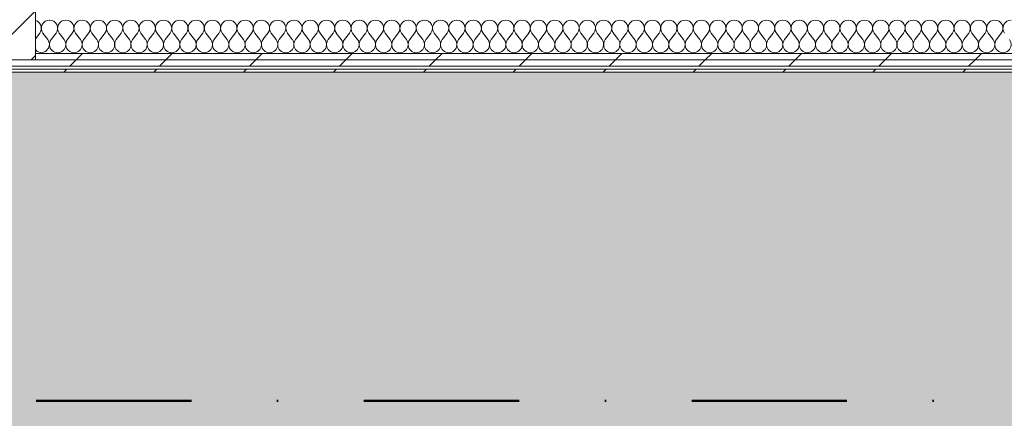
# Model space of a CAD drawing. Header units: millimetres. Extents: x -30280 to 19093, y -19247 to 4746.
# Tile 110 of 164: x -12394 to -10381, y -17792 to -16977. Entities that reach past the tile are written whole.
import ezdxf

# ---------------------------------------------------------------- set-up
doc = ezdxf.new("R2010")
doc.units = ezdxf.units.MM
doc.header["$MEASUREMENT"] = 0
doc.linetypes.add('Punto & Rayas', pattern=[670.277762, 317.5, -176.388889, 0, -176.388874])
doc.linetypes.add('Wipeout_Contour', pattern=[1000, 0, -1000])
for name, color, linetype, lineweight, true_color in [('01_2D_Ambit_Pluma_Nº__242', 7, 'Continuous', 50, 0xfb0013), ('14_PAV_Paviment existent_Pluma_Nº__197', 7, 'Continuous', 0, 0xffe68e), ('Nuevo_08_E_Envans secs_Pluma_Nº__102', 7, 'Continuous', 5, 0xcccccc), ('Nuevo_08_E_Envans secs_Pluma_Nº__171', 171, 'Continuous', 13, 0xaaaaff), ('Nuevo_08_E_Envans secs_Pluma_Nº__177', 7, 'Continuous', 15, 0xf7e046)]:
    doc.layers.add(name, color=color, linetype=linetype, lineweight=lineweight, true_color=true_color)
for name, color, linetype in [('10_ESTR_Pilars', 7, 'Continuous'), ('14_PAV_Paviment existent', 7, 'Continuous'), ('Nuevo_08_E_Envans secs', 7, 'Continuous')]:
    doc.layers.add(name, color=color, linetype=linetype)
for name, color, linetype, lineweight in [('10_ESTR_Pilars_Pluma_Nº__20', 1, 'Continuous', 5), ('10_ESTR_Pilars_Pluma_Nº__28', 7, 'Continuous', 20), ('10_ESTR_Pilars_Pluma_Nº__42', 8, 'Continuous', 25), ('14_PAV_Paviment existent_Pluma_Nº__89', 7, 'Continuous', 5), ('Nuevo_08_E_Envans secs_Pluma_Nº__1', 7, 'Continuous', 5)]:
    doc.layers.add(name, color=color, linetype=linetype, lineweight=lineweight)
pattern_1 = [(45, (0, 0), (-183.8478, 183.8478), [195, -65]), (45, (7e-14, 183.85), (-183.8478, 183.8478), [195, -65])]

# ---------------------------------------------------------------- blocks, each defined once
blk = doc.blocks.new('Forjado_3_1', base_point=(6678.9, -19246.6))
at = {"layer": '14_PAV_Paviment existent_Pluma_Nº__197', "linetype": 'Continuous', "lineweight": 0, "true_color": 0x3f3923}
blk.add_hatch(color=39, dxfattribs=at).paths.add_polyline_path([(6678.9, -19246.6), (6678.9, -17084), (-28038.7, -17084), (-28050.8, -19246.6)])
at = {"layer": '14_PAV_Paviment existent_Pluma_Nº__89', "color": 7, "linetype": 'Continuous', "lineweight": 5, "flags": 128}
blk.add_lwpolyline([(6678.9, -19246.6), (-28050.8, -19246.6), (-28038.7, -17084), (6678.9, -17084)], close=True, dxfattribs=at)
blk = doc.blocks.new('*X152')
at = {"layer": 'Nuevo_08_E_Envans secs_Pluma_Nº__102', "color": 254, "linetype": 'Continuous', "lineweight": 5, "true_color": 0xcccccc}
for p, q in [((-12362.1, -16978.3), (-12362.2, -16978.3)), ((-12357.9, -16980.1), (-12362.1, -16978.3)), ((-12354.4, -16983.1), (-12357.9, -16980.1)), ((-12351.8, -16986.9), (-12354.4, -16983.1)), ((-12350.3, -16991.2), (-12351.8, -16986.9)), ((-12351.1, -17000.3), (-12350.1, -16995.8)), ((-12350.1, -16995.8), (-12350.3, -16991.2)), ((-12349.7, -16991.2), (-12349.9, -16995.8)), ((-12349.9, -16995.8), (-12348.9, -17000.3)), ((-12348.2, -16986.9), (-12349.7, -16991.2)), ((-12345.6, -16983.1), (-12348.2, -16986.9)), ((-12342.1, -16980.1), (-12345.6, -16983.1)), ((-12337.9, -16978.3), (-12342.1, -16980.1)), ((-12334.2, -16977.8), (-12337.9, -16978.3)), ((-12362.2, -17016.1), (-12353.3, -17004.3)), ((-12353.3, -17004.3), (-12351.1, -17000.3)), ((-12348.9, -17000.3), (-12346.7, -17004.3)), ((-12336.7, -17017.6), (-12346.7, -17004.3)), ((-12341.2, -17041.8), (-12335.1, -17035.1)), ((-12334.2, -17024.1), (-12336.7, -17017.6)), ((-12335.1, -17035.1), (-12334.2, -17030.3)), ((-12362.2, -17038.1), (-12358.8, -17041.8)), ((-12358.8, -17041.8), (-12350, -17044.3)), ((-12350, -17044.3), (-12341.2, -17041.8))]:
    blk.add_line(p, q, dxfattribs=at)
blk = doc.blocks.new('*X153')
at = {"layer": 'Nuevo_08_E_Envans secs_Pluma_Nº__102', "color": 254, "linetype": 'Continuous', "lineweight": 5, "true_color": 0xcccccc}
for p, q in [((-12330, -17017.6), (-12320, -17004.3)), ((-12303.3, -17017.6), (-12313.3, -17004.3)), ((-12296.7, -17017.6), (-12286.7, -17004.3)), ((-12270, -17017.6), (-12280, -17004.3)), ((-12263.3, -17017.6), (-12253.3, -17004.3)), ((-12236.7, -17017.6), (-12246.7, -17004.3)), ((-12230, -17017.6), (-12220, -17004.3)), ((-12203.3, -17017.6), (-12213.3, -17004.3)), ((-12196.7, -17017.6), (-12186.7, -17004.3)), ((-12170, -17017.6), (-12180, -17004.3)), ((-12163.3, -17017.6), (-12153.3, -17004.3)), ((-12136.7, -17017.6), (-12146.7, -17004.3)), ((-12130, -17017.6), (-12120, -17004.3)), ((-12103.3, -17017.6), (-12113.3, -17004.3)), ((-12096.7, -17017.6), (-12086.7, -17004.3)), ((-12070, -17017.6), (-12080, -17004.3)), ((-12063.3, -17017.6), (-12053.3, -17004.3)), ((-12036.7, -17017.6), (-12046.7, -17004.3)), ((-12030, -17017.6), (-12020, -17004.3)), ((-12003.3, -17017.6), (-12013.3, -17004.3)), ((-11996.7, -17017.6), (-11986.7, -17004.3)), ((-11970, -17017.6), (-11980, -17004.3)), ((-11963.3, -17017.6), (-11953.3, -17004.3)), ((-11936.7, -17017.6), (-11946.7, -17004.3)), ((-11930, -17017.6), (-11920, -17004.3)), ((-11903.3, -17017.6), (-11913.3, -17004.3)), ((-11896.7, -17017.6), (-11886.7, -17004.3)), ((-11870, -17017.6), (-11880, -17004.3)), ((-11863.3, -17017.6), (-11853.3, -17004.3)), ((-11836.7, -17017.6), (-11846.7, -17004.3)), ((-11830, -17017.6), (-11820, -17004.3)), ((-11803.3, -17017.6), (-11813.3, -17004.3)), ((-11796.7, -17017.6), (-11786.7, -17004.3)), ((-11770, -17017.6), (-11780, -17004.3)), ((-11763.3, -17017.6), (-11753.3, -17004.3)), ((-11736.7, -17017.6), (-11746.7, -17004.3)), ((-11730, -17017.6), (-11720, -17004.3)), ((-11703.3, -17017.6), (-11713.3, -17004.3)), ((-11696.7, -17017.6), (-11686.7, -17004.3)), ((-11670, -17017.6), (-11680, -17004.3)), ((-11663.3, -17017.6), (-11653.3, -17004.3)), ((-11636.7, -17017.6), (-11646.7, -17004.3)), ((-11630, -17017.6), (-11620, -17004.3)), ((-11603.3, -17017.6), (-11613.3, -17004.3)), ((-11596.7, -17017.6), (-11586.7, -17004.3)), ((-11570, -17017.6), (-11580, -17004.3)), ((-11563.3, -17017.6), (-11553.3, -17004.3)), ((-11536.7, -17017.6), (-11546.7, -17004.3)), ((-11530, -17017.6), (-11520, -17004.3)), ((-11503.3, -17017.6), (-11513.3, -17004.3)), ((-11496.7, -17017.6), (-11486.7, -17004.3)), ((-11470, -17017.6), (-11480, -17004.3)), ((-11463.3, -17017.6), (-11453.3, -17004.3)), ((-11436.7, -17017.6), (-11446.7, -17004.3)), ((-11430, -17017.6), (-11420, -17004.3)), ((-11403.3, -17017.6), (-11413.3, -17004.3)), ((-11396.7, -17017.6), (-11386.7, -17004.3)), ((-11370, -17017.6), (-11380, -17004.3)), ((-11363.3, -17017.6), (-11353.3, -17004.3)), ((-11336.7, -17017.6), (-11346.7, -17004.3)), ((-11330, -17017.6), (-11320, -17004.3)), ((-11303.3, -17017.6), (-11313.3, -17004.3)), ((-11296.7, -17017.6), (-11286.7, -17004.3)), ((-11270, -17017.6), (-11280, -17004.3)), ((-11263.3, -17017.6), (-11253.3, -17004.3)), ((-11236.7, -17017.6), (-11246.7, -17004.3)), ((-11230, -17017.6), (-11220, -17004.3)), ((-11203.3, -17017.6), (-11213.3, -17004.3)), ((-11196.7, -17017.6), (-11186.7, -17004.3)), ((-11170, -17017.6), (-11180, -17004.3)), ((-11163.3, -17017.6), (-11153.3, -17004.3)), ((-11136.7, -17017.6), (-11146.7, -17004.3)), ((-11130, -17017.6), (-11120, -17004.3)), ((-11103.3, -17017.6), (-11113.3, -17004.3)), ((-11096.7, -17017.6), (-11086.7, -17004.3)), ((-11070, -17017.6), (-11080, -17004.3)), ((-11063.3, -17017.6), (-11053.3, -17004.3)), ((-11036.7, -17017.6), (-11046.7, -17004.3)), ((-11030, -17017.6), (-11020, -17004.3)), ((-11003.3, -17017.6), (-11013.3, -17004.3)), ((-10996.7, -17017.6), (-10986.7, -17004.3)), ((-10970, -17017.6), (-10980, -17004.3)), ((-10963.3, -17017.6), (-10953.3, -17004.3)), ((-10936.7, -17017.6), (-10946.7, -17004.3)), ((-10930, -17017.6), (-10920, -17004.3)), ((-10903.3, -17017.6), (-10913.3, -17004.3)), ((-10896.7, -17017.6), (-10886.7, -17004.3)), ((-10870, -17017.6), (-10880, -17004.3)), ((-10863.3, -17017.6), (-10853.3, -17004.3)), ((-10836.7, -17017.6), (-10846.7, -17004.3)), ((-10830, -17017.6), (-10820, -17004.3)), ((-10803.3, -17017.6), (-10813.3, -17004.3)), ((-10796.7, -17017.6), (-10786.7, -17004.3)), ((-10770, -17017.6), (-10780, -17004.3)), ((-10763.3, -17017.6), (-10753.3, -17004.3)), ((-10736.7, -17017.6), (-10746.7, -17004.3)), ((-10730, -17017.6), (-10720, -17004.3)), ((-10703.3, -17017.6), (-10713.3, -17004.3)), ((-10696.7, -17017.6), (-10686.7, -17004.3)), ((-10670, -17017.6), (-10680, -17004.3)), ((-10663.3, -17017.6), (-10653.3, -17004.3)), ((-10636.7, -17017.6), (-10646.7, -17004.3)), ((-10630, -17017.6), (-10620, -17004.3)), ((-10603.3, -17017.6), (-10613.3, -17004.3)), ((-10596.7, -17017.6), (-10586.7, -17004.3)), ((-10570, -17017.6), (-10580, -17004.3)), ((-10563.3, -17017.6), (-10553.3, -17004.3)), ((-10536.7, -17017.6), (-10546.7, -17004.3)), ((-10530, -17017.6), (-10520, -17004.3)), ((-10503.3, -17017.6), (-10513.3, -17004.3)), ((-10496.7, -17017.6), (-10486.7, -17004.3)), ((-10470, -17017.6), (-10480, -17004.3)), ((-10463.3, -17017.6), (-10453.3, -17004.3)), ((-10436.7, -17017.6), (-10446.7, -17004.3)), ((-10430, -17017.6), (-10420, -17004.3)), ((-10403.3, -17017.6), (-10413.3, -17004.3)), ((-10396.7, -17017.6), (-10386.7, -17004.3))]:
    blk.add_line(p, q, dxfattribs=at)
for centre, start, end in [((-12333.3, -16994.3), 90, 92.9525), ((-12333.3, -16994.3), 323.1301, 90), ((-12300, -16994.3), 90, 216.8699), ((-12300, -16994.3), 323.1301, 90), ((-12266.7, -16994.3), 90, 216.8699), ((-12266.7, -16994.3), 323.1301, 90), ((-12233.3, -16994.3), 90, 216.8699), ((-12233.3, -16994.3), 323.1301, 90), ((-12200, -16994.3), 90, 216.8699), ((-12200, -16994.3), 323.1301, 90), ((-12166.7, -16994.3), 90, 216.8699), ((-12166.7, -16994.3), 323.1301, 90), ((-12133.3, -16994.3), 90, 216.8699), ((-12133.3, -16994.3), 323.1301, 90), ((-12100, -16994.3), 90, 216.8699), ((-12100, -16994.3), 323.1301, 90), ((-12066.7, -16994.3), 90, 216.8699), ((-12066.7, -16994.3), 323.1301, 90), ((-12033.3, -16994.3), 90, 216.8699), ((-12033.3, -16994.3), 323.1301, 90), ((-12000, -16994.3), 90, 216.8699), ((-12000, -16994.3), 323.1301, 90), ((-11966.7, -16994.3), 90, 216.8699), ((-11966.7, -16994.3), 323.1301, 90), ((-11933.3, -16994.3), 90, 216.8699), ((-11933.3, -16994.3), 323.1301, 90), ((-11900, -16994.3), 90, 216.8699), ((-11900, -16994.3), 323.1301, 90), ((-11866.7, -16994.3), 90, 216.8699), ((-11866.7, -16994.3), 323.1301, 90), ((-11833.3, -16994.3), 90, 216.8699), ((-11833.3, -16994.3), 323.1301, 90), ((-11800, -16994.3), 90, 216.8699), ((-11800, -16994.3), 323.1301, 90), ((-11766.7, -16994.3), 90, 216.8699), ((-11766.7, -16994.3), 323.1301, 90), ((-11733.3, -16994.3), 90, 216.8699), ((-11733.3, -16994.3), 323.1301, 90), ((-11700, -16994.3), 90, 216.8699), ((-11700, -16994.3), 323.1301, 90), ((-11666.7, -16994.3), 90, 216.8699), ((-11666.7, -16994.3), 323.1301, 90), ((-11633.3, -16994.3), 90, 216.8699), ((-11633.3, -16994.3), 323.1301, 90), ((-11600, -16994.3), 90, 216.8699), ((-11600, -16994.3), 323.1301, 90), ((-11566.7, -16994.3), 90, 216.8699), ((-11566.7, -16994.3), 323.1301, 90), ((-11533.3, -16994.3), 90, 216.8699), ((-11533.3, -16994.3), 323.1301, 90), ((-11500, -16994.3), 90, 216.8699), ((-11500, -16994.3), 323.1301, 90), ((-11466.7, -16994.3), 90, 216.8699), ((-11466.7, -16994.3), 323.1301, 90), ((-11433.3, -16994.3), 90, 216.8699), ((-11433.3, -16994.3), 323.1301, 90), ((-11400, -16994.3), 90, 216.8699), ((-11400, -16994.3), 323.1301, 90), ((-11366.7, -16994.3), 90, 216.8699), ((-11366.7, -16994.3), 323.1301, 90), ((-11333.3, -16994.3), 90, 216.8699), ((-11333.3, -16994.3), 323.1301, 90), ((-11300, -16994.3), 90, 216.8699), ((-11300, -16994.3), 323.1301, 90), ((-11266.7, -16994.3), 90, 216.8699), ((-11266.7, -16994.3), 323.1301, 90), ((-11233.3, -16994.3), 90, 216.8699), ((-11233.3, -16994.3), 323.1301, 90), ((-11200, -16994.3), 90, 216.8699), ((-11200, -16994.3), 323.1301, 90), ((-11166.7, -16994.3), 90, 216.8699), ((-11166.7, -16994.3), 323.1301, 90), ((-11133.3, -16994.3), 90, 216.8699), ((-11133.3, -16994.3), 323.1301, 90), ((-11100, -16994.3), 90, 216.8699), ((-11100, -16994.3), 323.1301, 90), ((-11066.7, -16994.3), 90, 216.8699), ((-11066.7, -16994.3), 323.1301, 90), ((-11033.3, -16994.3), 90, 216.8699), ((-11033.3, -16994.3), 323.1301, 90), ((-11000, -16994.3), 90, 216.8699), ((-11000, -16994.3), 323.1301, 90), ((-10966.7, -16994.3), 90, 216.8699), ((-10966.7, -16994.3), 323.1301, 90), ((-10933.3, -16994.3), 90, 216.8699), ((-10933.3, -16994.3), 323.1301, 90), ((-10900, -16994.3), 90, 216.8699), ((-10900, -16994.3), 323.1301, 90), ((-10866.7, -16994.3), 90, 216.8699), ((-10866.7, -16994.3), 323.1301, 90), ((-10833.3, -16994.3), 90, 216.8699), ((-10833.3, -16994.3), 323.1301, 90), ((-10800, -16994.3), 90, 216.8699), ((-10800, -16994.3), 323.1301, 90), ((-10766.7, -16994.3), 90, 216.8699), ((-10766.7, -16994.3), 323.1301, 90), ((-10733.3, -16994.3), 90, 216.8699), ((-10733.3, -16994.3), 323.1301, 90), ((-10700, -16994.3), 90, 216.8699), ((-10700, -16994.3), 323.1301, 90), ((-10666.7, -16994.3), 90, 216.8699), ((-10666.7, -16994.3), 323.1301, 90), ((-10633.3, -16994.3), 90, 216.8699), ((-10633.3, -16994.3), 323.1301, 90), ((-10600, -16994.3), 90, 216.8699), ((-10600, -16994.3), 323.1301, 90), ((-10566.7, -16994.3), 90, 216.8699), ((-10566.7, -16994.3), 323.1301, 90), ((-10533.3, -16994.3), 90, 216.8699), ((-10533.3, -16994.3), 323.1301, 90), ((-10500, -16994.3), 90, 216.8699), ((-10500, -16994.3), 323.1301, 90), ((-10466.7, -16994.3), 90, 216.8699), ((-10466.7, -16994.3), 323.1301, 90), ((-10433.3, -16994.3), 90, 216.8699), ((-10433.3, -16994.3), 323.1301, 90), ((-10400, -16994.3), 90, 216.8699), ((-10400, -16994.3), 323.1301, 90), ((-10366.7, -16994.3), 90, 216.8699), ((-12350, -17027.6), 341.5303, 18.4697), ((-12316.7, -17027.6), 143.1301, 36.8699), ((-12283.3, -17027.6), 143.1301, 36.8699), ((-12250, -17027.6), 143.1301, 36.8699), ((-12216.7, -17027.6), 143.1301, 36.8699), ((-12183.3, -17027.6), 143.1301, 36.8699), ((-12150, -17027.6), 143.1301, 36.8699), ((-12116.7, -17027.6), 143.1301, 36.8699), ((-12083.3, -17027.6), 143.1301, 36.8699), ((-12050, -17027.6), 143.1301, 36.8699), ((-12016.7, -17027.6), 143.1301, 36.8699), ((-11983.3, -17027.6), 143.1301, 36.8699), ((-11950, -17027.6), 143.1301, 36.8699), ((-11916.7, -17027.6), 143.1301, 36.8699), ((-11883.3, -17027.6), 143.1301, 36.8699), ((-11850, -17027.6), 143.1301, 36.8699), ((-11816.7, -17027.6), 143.1301, 36.8699), ((-11783.3, -17027.6), 143.1301, 36.8699), ((-11750, -17027.6), 143.1301, 36.8699), ((-11716.7, -17027.6), 143.1301, 36.8699), ((-11683.3, -17027.6), 143.1301, 36.8699), ((-11650, -17027.6), 143.1301, 36.8699), ((-11616.7, -17027.6), 143.1301, 36.8699), ((-11583.3, -17027.6), 143.1301, 36.8699), ((-11550, -17027.6), 143.1301, 36.8699), ((-11516.7, -17027.6), 143.1301, 36.8699), ((-11483.3, -17027.6), 143.1301, 36.8699), ((-11450, -17027.6), 143.1301, 36.8699), ((-11416.7, -17027.6), 143.1301, 36.8699), ((-11383.3, -17027.6), 143.1301, 36.8699), ((-11350, -17027.6), 143.1301, 36.8699), ((-11316.7, -17027.6), 143.1301, 36.8699), ((-11283.3, -17027.6), 143.1301, 36.8699), ((-11250, -17027.6), 143.1301, 36.8699), ((-11216.7, -17027.6), 143.1301, 36.8699), ((-11183.3, -17027.6), 143.1301, 36.8699), ((-11150, -17027.6), 143.1301, 36.8699), ((-11116.7, -17027.6), 143.1301, 36.8699), ((-11083.3, -17027.6), 143.1301, 36.8699), ((-11050, -17027.6), 143.1301, 36.8699), ((-11016.7, -17027.6), 143.1301, 36.8699), ((-10983.3, -17027.6), 143.1301, 36.8699), ((-10950, -17027.6), 143.1301, 36.8699), ((-10916.7, -17027.6), 143.1301, 36.8699), ((-10883.3, -17027.6), 143.1301, 36.8699), ((-10850, -17027.6), 143.1301, 36.8699), ((-10816.7, -17027.6), 143.1301, 36.8699), ((-10783.3, -17027.6), 143.1301, 36.8699), ((-10750, -17027.6), 143.1301, 36.8699), ((-10716.7, -17027.6), 143.1301, 36.8699), ((-10683.3, -17027.6), 143.1301, 36.8699), ((-10650, -17027.6), 143.1301, 36.8699), ((-10616.7, -17027.6), 143.1301, 36.8699), ((-10583.3, -17027.6), 143.1301, 36.8699), ((-10550, -17027.6), 143.1301, 36.8699), ((-10516.7, -17027.6), 143.1301, 36.8699), ((-10483.3, -17027.6), 143.1301, 36.8699), ((-10450, -17027.6), 143.1301, 36.8699), ((-10416.7, -17027.6), 143.1301, 36.8699), ((-10383.3, -17027.6), 143.1301, 36.8699)]:
    blk.add_arc(centre, 16.7, start, end, dxfattribs=at)
blk = doc.blocks.new('Muro_63_1', base_point=(-18974.6, -17084))
at = {"color": 254, "linetype": 'Wipeout_Contour', "lineweight": 0, "ltscale": 80058.431559}
blk.add_wipeout([(-12936.6, -17078), (-12936.6, -17084), (-7367.9, -17084), (-7367.9, -17078)], dxfattribs=at).dxf.layer = 'Nuevo_08_E_Envans secs'
at = {"layer": 'Nuevo_08_E_Envans secs_Pluma_Nº__171', "linetype": 'Continuous', "lineweight": 13, "true_color": 0xaaaaff}
h = blk.add_hatch(dxfattribs=at)
h.set_pattern_fill('Panellat_HPL_0001', color=161, style=0, pattern_type=2)
h.set_pattern_definition(pattern_1)
h.paths.add_polyline_path([(-12936.6, -17078), (-12936.6, -17084), (-7367.9, -17084), (-7367.9, -17078)])
at = {"layer": 'Nuevo_08_E_Envans secs_Pluma_Nº__1', "color": 7, "linetype": 'Continuous', "lineweight": 5, "flags": 128}
blk.add_lwpolyline([(-12936.6, -17084), (-7367.9, -17084)], dxfattribs=at)
at = {"color": 254, "linetype": 'Wipeout_Contour', "lineweight": 0, "ltscale": 80005.261268}
blk.add_wipeout([(-12936.6, -17072), (-7367.9, -17072), (-7367.9, -17059), (-12936.6, -17059)], dxfattribs=at).dxf.layer = 'Nuevo_08_E_Envans secs'
at = {"layer": 'Nuevo_08_E_Envans secs_Pluma_Nº__177', "linetype": 'Continuous', "lineweight": 15, "true_color": 0xf7e046}
h = blk.add_hatch(dxfattribs=at)
h.set_pattern_fill('Panellat_HPL_0001', color=53, style=0, pattern_type=2)
h.set_pattern_definition(pattern_1)
h.paths.add_polyline_path([(-12936.6, -17072), (-7367.9, -17072), (-7367.9, -17059), (-12936.6, -17059)])
at = {"layer": 'Nuevo_08_E_Envans secs_Pluma_Nº__1', "color": 7, "linetype": 'Continuous', "lineweight": 5}
for p, q in [((-12936.6, -17072), (-7367.9, -17072)), ((-12936.6, -17078), (-7367.9, -17078))]:
    blk.add_line(p, q, dxfattribs=at)
at = {"color": 254, "linetype": 'Wipeout_Contour', "lineweight": 0, "ltscale": 79276.299078}
blk.add_wipeout([(-12362.2, -17046), (-12362.2, -17059), (-7367.9, -17059), (-7367.9, -17046)], dxfattribs=at).dxf.layer = 'Nuevo_08_E_Envans secs'
at = {"layer": 'Nuevo_08_E_Envans secs_Pluma_Nº__177', "linetype": 'Continuous', "lineweight": 15, "true_color": 0xf7e046}
h = blk.add_hatch(dxfattribs=at)
h.set_pattern_fill('Panellat_HPL_0001', color=53, style=0, pattern_type=2)
h.set_pattern_definition(pattern_1)
h.paths.add_polyline_path([(-12362.2, -17046), (-12362.2, -17059), (-7367.9, -17059), (-7367.9, -17046)])
at = {"layer": 'Nuevo_08_E_Envans secs_Pluma_Nº__1', "color": 7, "linetype": 'Continuous', "lineweight": 5}
for p, q in [((-12362.2, -17046), (-12334.2, -17046)), ((-12334.2, -17046), (-7395.9, -17046)), ((-12362.2, -17059), (-7367.9, -17059))]:
    blk.add_line(p, q, dxfattribs=at)
at = {"layer": 'Nuevo_08_E_Envans secs', "color": 7, "lineweight": 20}
for name in ['*X152', '*X153']:
    blk.add_blockref(name, (0, 0), dxfattribs=at)
blk = doc.blocks.new('Pilar_24_1', base_point=(-12487.2, -16886.5))
at = {"color": 254, "linetype": 'Wipeout_Contour', "lineweight": 0, "ltscale": 84009.856911}
blk.add_wipeout([(-12612.2, -17059), (-12362.2, -17059), (-12362.2, -16714), (-12612.2, -16714)], dxfattribs=at).dxf.layer = '10_ESTR_Pilars'
at = {"layer": '10_ESTR_Pilars_Pluma_Nº__42', "linetype": 'Continuous', "lineweight": 25}
h = blk.add_hatch(dxfattribs=at)
h.set_pattern_fill('00_GCT_trama_45º_e1_400__05', color=8, style=0, pattern_type=2)
h.set_pattern_definition([(45, (0, 0), (-45.96194, 45.96194), [])])
h.paths.add_polyline_path([(-12612.2, -17059), (-12362.2, -17059), (-12362.2, -16714), (-12612.2, -16714)])
at = {"layer": '10_ESTR_Pilars_Pluma_Nº__20', "color": 1, "linetype": 'Continuous', "lineweight": 5}
for p, q in [((-12487.2, -16806.5), (-12487.2, -16634)), ((-12567.2, -16886.5), (-12692.2, -16886.5)), ((-12407.2, -16886.5), (-12282.2, -16886.5)), ((-12487.2, -16966.5), (-12487.2, -17139))]:
    blk.add_line(p, q, dxfattribs=at)
blk.add_point((-12487.2, -16886.5), dxfattribs=at)
at = {"layer": '10_ESTR_Pilars_Pluma_Nº__28', "color": 7, "linetype": 'Continuous', "lineweight": 20, "flags": 128}
blk.add_lwpolyline([(-12612.2, -17059), (-12362.2, -17059), (-12362.2, -16714), (-12612.2, -16714)], close=True, dxfattribs=at)

msp = doc.modelspace()

# ---------------------------------------------------------------- linework, layer by layer
at = {"layer": '01_2D_Ambit_Pluma_Nº__242', "color": 1, "linetype": 'Punto & Rayas', "lineweight": 50, "true_color": 0xfb0013, "flags": 128}
msp.add_lwpolyline([(-28416.6, -2249.6), (-28416.6, 4745.9), (7590.1, 4745.9), (7590.1, -1864.5), (6642.9, -1864.5), (6642.9, -11392.7), (6642.9, -17756.6), (-18985.9, -17756.6), (-18985.9, -11834.9), (-2447.9, -11834.9), (-2447.9, -2249.6)], close=True, dxfattribs=at)

# ---------------------------------------------------------------- block references
at = {"layer": '14_PAV_Paviment existent', "color": 7, "linetype": 'Continuous', "lineweight": 5}
msp.add_blockref('Forjado_3_1', (6678.9, -19246.6), dxfattribs=at)

# ---------------------------------------------------------------- next in the draw order: block references
at = {"layer": 'Nuevo_08_E_Envans secs', "color": 7, "lineweight": 20}
msp.add_blockref('Muro_63_1', (-18974.6, -17084), dxfattribs=at)

# ---------------------------------------------------------------- next in the draw order: block references
at = {"layer": '10_ESTR_Pilars', "color": 7, "lineweight": 20}
msp.add_blockref('Pilar_24_1', (-12487.2, -16886.5), dxfattribs=at)

doc.saveas('drawing.dxf')
